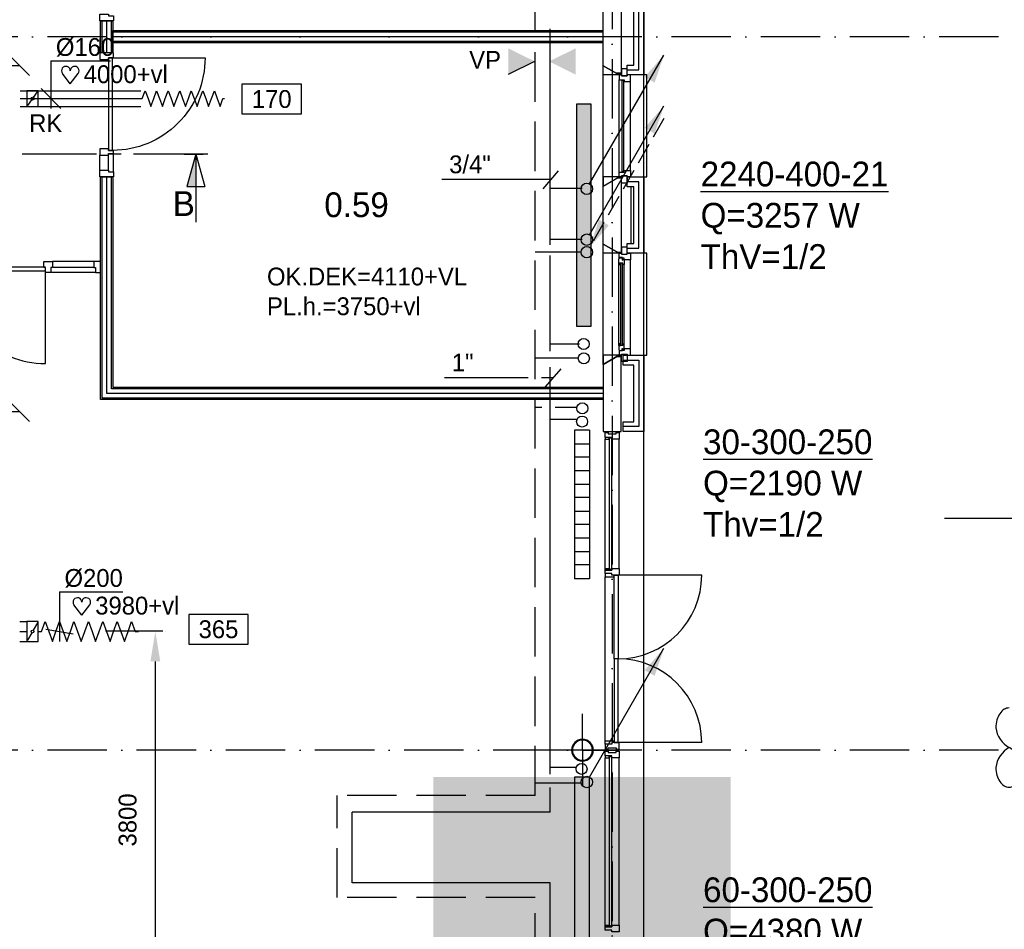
# Model space of a CAD drawing. Extents: x 25315 to 170951, y 867852 to 951952.
# Tile 19 of 119: x 77842 to 87783, y 896619 to 905800. Entities that reach past the tile are written whole.
import ezdxf
from ezdxf.enums import TextEntityAlignment as Align

# ---------------------------------------------------------------- set-up
doc = ezdxf.new("R2010")
doc.units = 0
doc.header["$LTSCALE"] = 100
for name, pattern in [('2322107', [2000, 1000, 1000]), ('2322108', [7, 5, -2]), ('CENTER2', [11.25, 7.5, -1.25, 1.25, -1.25]), ('DASHDOT', [9, 6, -1.5, 0, -1.5]), ('DOT2', [1.25, 0, -1.25]), ('LURETOUR', [6, 4, -2])]:
    doc.linetypes.add(name, pattern=pattern)
doc.layers.get('0').update_dxf_attribs({"linetype": 'CONTINUOUS'})
doc.layers.get('DEFPOINTS').update_dxf_attribs({"linetype": 'CONTINUOUS'})
for name, color, linetype in [('AL$7----_STRAMIEN', 1, 'DASHDOT'), ('BOUW', 8, 'CONTINUOUS'), ('DOORSNEDE', 1, 'CONTINUOUS'), ('WI561---', 1, 'CONTINUOUS'), ('WL561---', 4, 'CONTINUOUS'), ('WL561---_AANVOER', 4, 'CONTINUOUS'), ('WL561---_RETOUR', 4, 'CONTINUOUS'), ('WL570---', 3, 'CONTINUOUS'), ('WL570---_HARTLIJN', 7, 'CONTINUOUS'), ('WL570---_RETOUR', 3, 'CONTINUOUS'), ('WL570---_TOEVOER', 3, 'CONTINUOUS'), ('WM570---', 1, 'CONTINUOUS')]:
    doc.layers.add(name, color=color, linetype=linetype)
doc.styles.add('BURO-018', font='BUROFONT.shx', dxfattribs={"height": 180})
doc.styles.add('BURO-025', font='BUROFONT.shx', dxfattribs={"height": 250})
doc.styles.add('BURO-050', font='BUROFONT.shx', dxfattribs={"height": 500})
doc.dimstyles.new('CEES', dxfattribs={"dimscale": 100, "dimtxt": 3, "dimasz": 3, "dimexe": 1, "dimexo": 1, "dimgap": 1.5, "dimtad": 0, "dimdec": 0, "dimzin": 0, "dimtxsty": 'BURO-018', "dimcen": -3, "dimdle": 1.25, "dimclrd": 1, "dimclre": 1, "dimclrt": 1, "dimazin": 3, "dimtfac": 0.75, "dimtdec": 0, "dimtofl": 0, "dimtmove": 0, "dimatfit": 3, "dimtvp": 1.5, "dimtolj": 1, "dimtzin": 0})

# ---------------------------------------------------------------- blocks, each defined once
blk = doc.blocks.new('2322401')
at = {"color": 0, "linetype": 'CONTINUOUS'}
for p, q in [((-0.5, 0.5, 1), (-0.5, 0.5)), ((-0.5, 0.5, 1), (-0.5, -0.5, 1)), ((0.5, 0.5, 1), (-0.5, 0.5, 1)), ((0.5, 0.5), (-0.5, 0.5)), ((-0.5, 0.5), (-0.5, -0.5)), ((0.5, 0.5, 1), (0.5, 0.5)), ((0.5, -0.5, 1), (0.5, 0.5, 1)), ((0.5, -0.5), (0.5, 0.5)), ((-0.5, -0.5, 1), (-0.5, -0.5)), ((-0.5, -0.5, 1), (0.5, -0.5, 1)), ((-0.5, -0.5), (0.5, -0.5)), ((0.5, -0.5, 1), (0.5, -0.5))]:
    blk.add_line(p, q, dxfattribs=at)
blk = doc.blocks.new('LDV1107')
at = {"color": 0, "linetype": 'CONTINUOUS'}
blk.add_line((0.25, 0.433), (6.75, 11.691), dxfattribs=at)
blk.add_lwpolyline([(6.75, 11.691, 0, 1, 0), (5.5, 9.526, 1, 1, 0)], format="xyseb", dxfattribs=at)
blk.add_circle((0, 0), 0.5, dxfattribs=at)
blk = doc.blocks.new('CVHATCH4')
at = {"color": 0, "linetype": 'DOT2'}
blk.add_lwpolyline([(-0.5, 0, 1, 1, 0), (0.5, 0, 1, 1, 0)], format="xyseb", dxfattribs=at)
blk = doc.blocks.new('LDV3108')
at = {"color": 0, "linetype": 'CONTINUOUS'}
for p, q in [((6.75, 11.691), (5.813, 10.068)), ((5.438, 9.418), (4.5, 7.794)), ((4.125, 7.145), (3.188, 5.521)), ((2.813, 4.871), (1.875, 3.248)), ((1.5, 2.598), (0.563, 0.974))]:
    blk.add_line(p, q, dxfattribs=at)
blk.add_lwpolyline([(0.25, 0.433, 0, 1, 0), (1.5, 2.598, 1, 1, 0)], format="xyseb", dxfattribs=at)
blk.add_circle((0, 0), 0.5, dxfattribs=at)
blk = doc.blocks.new('LU-ORND')
at = {"color": 0, "linetype": 'CONTINUOUS'}
for p, q in [((-3, 1.5), (-3, -1.5)), ((3, 1.5), (-3, 1.5)), ((3, -1.5), (3, 1.5)), ((-3, -1.5), (3, -1.5))]:
    blk.add_line(p, q, dxfattribs=at)
blk = doc.blocks.new('*D84')
at = {"color": 1, "linetype": 'BYBLOCK'}
for p, q in [((79311.3, 593750), (79311.5, 593750)), ((79211.5, 590250), (79211.5, 593450)), ((79311.3, 589950), (79311.5, 589950))]:
    blk.add_line(p, q, dxfattribs=at)
for points in [[(79161.5, 593450), (79261.5, 593450), (79211.5, 593750)], [(79161.5, 590250), (79261.5, 590250), (79211.5, 589950)]]:
    blk.add_solid(points, dxfattribs=at)
at = {"layer": 'DEFPOINTS', "color": 0, "linetype": 'BYBLOCK'}
for p in [(79211.3, 593750), (79211.5, 593750), (79211.3, 589950)]:
    blk.add_point(p, dxfattribs=at)
at = {"color": 1, "linetype": 'BYBLOCK', "insert": (78932.2, 591850), "char_height": 180, "attachment_point": 5, "rotation": 90, "style": 'BURO-018'}
blk.add_mtext('\\A1;3800', dxfattribs=at)
blk = doc.blocks.new('LU-1D-K-C8')
at = {"color": 0, "linetype": 'CONTINUOUS'}
for p, q in [((-0.5, 100), (0.5, 100)), ((-0.5, -100), (0.5, -100))]:
    blk.add_line(p, q, dxfattribs=at)
at = {"layer": 'WL570---_HARTLIJN', "linetype": 'CENTER2'}
blk.add_line((-0.5, 0), (0.5, 0), dxfattribs=at)
blk = doc.blocks.new('LU-1D-KL-C874')
at = {"color": 0, "linetype": 'CONTINUOUS'}
for p, q in [((-58.2, 100), (-58.2, -100)), ((58.2, 100), (-58.2, 100)), ((58.2, -100), (58.2, 100)), ((50.9, 87.4), (7.3, 12.6)), ((-7.3, -12.6), (-50.9, -87.4)), ((-58.2, -100), (58.2, -100))]:
    blk.add_line(p, q, dxfattribs=at)
blk.add_circle((0, 0), 14.6, dxfattribs=at)
blk = doc.blocks.new('LU-1D-F-C83F4')
at = {"color": 0, "linetype": 'CONTINUOUS'}
for p, q in [((-473.2, 0), (-436.8, 100)), ((-436.8, 100), (-400.4, 0)), ((-327.6, 0), (-291.2, 100)), ((-291.2, 100), (-254.8, 0)), ((-182, 0), (-145.6, 100)), ((-145.6, 100), (-109.2, 0)), ((-36.4, 0), (0, 100)), ((0, 100), (36.4, 0)), ((109.2, 0), (145.6, 100)), ((145.6, 100), (182, 0)), ((254.8, 0), (291.2, 100)), ((291.2, 100), (327.6, 0)), ((400.4, 0), (436.8, 100)), ((436.8, 100), (473.2, 0)), ((-506.2, 0), (-473.2, 0)), ((-400.4, 0), (-364, -100)), ((-364, -100), (-327.6, 0)), ((-254.8, 0), (-218.4, -100)), ((-218.4, -100), (-182, 0)), ((-109.2, 0), (-72.8, -100)), ((-72.8, -100), (-36.4, 0)), ((36.4, 0), (72.8, -100)), ((72.8, -100), (109.2, 0)), ((182, 0), (218.4, -100)), ((218.4, -100), (254.8, 0)), ((327.6, 0), (364, -100)), ((364, -100), (400.4, 0)), ((473.2, 0), (506.2, 0))]:
    blk.add_line(p, q, dxfattribs=at)
blk = doc.blocks.new('*U167', base_point=(77860.2, 130274.7))
at = {"layer": 'WM570---', "linetype": 'CONTINUOUS'}
for p, q in [((77410.5, 130374.4), (77609.9, 130175)), ((78110.5, 130374.4), (78309.9, 130175)), ((78210.2, 130274.7), (77510.2, 130274.7))]:
    blk.add_line(p, q, dxfattribs=at)
at = {"layer": 'WM570---', "linetype": 'CONTINUOUS', "style": 'BURO-018'}
for s, p in [('700', (77860.2, 130324.7)), ('250', (77860.2, 130224.7))]:
    blk.add_text(s, height=180, dxfattribs=at).set_placement(p, align=Align.CENTER)
blk = doc.blocks.new('*U90', base_point=(78219.7, 137318.7))
at = {"layer": 'WM570---', "linetype": 'CONTINUOUS'}
for p, q in [((77770, 137418.4), (77969.4, 137219)), ((78470, 137418.4), (78669.4, 137219)), ((78569.7, 137318.7), (77869.7, 137318.7))]:
    blk.add_line(p, q, dxfattribs=at)
at = {"layer": 'WM570---', "linetype": 'CONTINUOUS', "style": 'BURO-018'}
for s, p in [('700', (78219.7, 137368.7)), ('350', (78219.7, 137268.7))]:
    blk.add_text(s, height=180, dxfattribs=at).set_placement(p, align=Align.CENTER)
blk = doc.blocks.new('CVRINFO2')
at = {"color": 0, "linetype": 'CONTINUOUS', "style": 'BURO-025'}
for tag, p in [('CV_TEXT125', (0, 0)), ('CV_TEXT225', (0, -4.167)), ('CV_TEXT325', (0, -8.333)), ('CV_TEXT425', (0, -12.5))]:
    blk.add_attdef(tag, p, '', height=2.5, dxfattribs=at)
blk = doc.blocks.new('CVHATCH1')
at = {"color": 0, "linetype": 'CONTINUOUS'}
blk.add_solid([(-0.5, -0.5), (0.5, -0.5), (-0.5, 0.5), (0.5, 0.5)], dxfattribs=at)
blk = doc.blocks.new('*U216', base_point=(78244.3, 128157))
at = {"color": 0, "linetype": 'CONTINUOUS'}
for p, q in [((78244.3, 128457), (78244.3, 127957)), ((78244.3, 128457), (78884.2, 128457)), ((78105.5, 128081.4), (78383.2, 128032.5))]:
    blk.add_line(p, q, dxfattribs=at)
at = {"layer": 'WM570---', "linetype": 'CONTINUOUS', "style": 'BURO-018'}
blk.add_text('%%c200', height=180, dxfattribs=at).set_placement((78294.3, 128507))
blk = doc.blocks.new('HART')
at = {"color": 1}
for q in [(-39.7, 52.4), (39.7, 52.4)]:
    blk.add_line((0, 0), q, dxfattribs=at)
for centre, start, end in [((-22.1, 65.7), 0, 217.1867), ((22.1, 65.7), 322.8133, 180)]:
    blk.add_arc(centre, 22.1, start, end, dxfattribs=at)
blk = doc.blocks.new('LU-1-KB')
at = {"color": 0, "linetype": 'CONTINUOUS'}
for points in [[(0.168, 0.25, 0.068022), (0.155, 0.349, 0.080261), (0.119, 0.427, 0.107085), (0.061, 0.483, 0.138897), (0, 0.5, 0.138897), (-0.061, 0.483, 0.107085), (-0.119, 0.427, 0.080261), (-0.155, 0.349, 0.068022), (-0.168, 0.25, 0.068022)], [(0, -0.5, 0.138897), (0.061, -0.483, 0.107085), (0.119, -0.427, 0.080261), (0.155, -0.349, 0.068022), (0.168, -0.25, 0.068022)]]:
    blk.add_lwpolyline(points, format="xyb", dxfattribs=at)
for centre, start, end in [((0.167, 0.294), 187.4594, 240.3817), ((-0.167, 0.294), 299.6183, 352.5406), ((-0.167, -0.294), 7.4594, 60.3817)]:
    blk.add_arc(centre, 0.338, start, end, dxfattribs=at)
blk = doc.blocks.new('LU-1D-K-A0')
at = {"color": 0, "linetype": 'CONTINUOUS'}
for p, q in [((-0.5, 80), (0.5, 80)), ((-0.5, -80), (0.5, -80))]:
    blk.add_line(p, q, dxfattribs=at)
at = {"layer": 'WL570---_HARTLIJN', "linetype": 'CENTER2'}
blk.add_line((-0.5, 0), (0.5, 0), dxfattribs=at)
blk = doc.blocks.new('LU-1D-KL-A072')
at = {"color": 0, "linetype": 'CONTINUOUS'}
for p, q in [((-57.2, 80), (-57.2, -80)), ((57.2, 80), (-57.2, 80)), ((48.9, 68.4), (8.3, 11.6)), ((57.2, -80), (57.2, 80)), ((-57.2, -80), (57.2, -80)), ((-8.3, -11.6), (-48.9, -68.4))]:
    blk.add_line(p, q, dxfattribs=at)
blk.add_circle((0, 0), 14.3, dxfattribs=at)
blk = doc.blocks.new('*U209', base_point=(77850.4, 135526.7))
at = {"color": 0, "linetype": 'CONTINUOUS'}
for p, q in [((77850.4, 135826.7), (77850.4, 135346.7)), ((77850.4, 135826.7), (78450.3, 135826.7)), ((77750.7, 135546.4), (77950.1, 135347))]:
    blk.add_line(p, q, dxfattribs=at)
at = {"layer": 'WM570---', "linetype": 'CONTINUOUS', "style": 'BURO-018'}
blk.add_text('%%c160', height=180, dxfattribs=at).set_placement((77900.4, 135876.7))
blk = doc.blocks.new('LU-1D-F-A034C')
at = {"color": 0, "linetype": 'CONTINUOUS'}
for p, q in [((-422.2, 0), (-407.6, 0)), ((-407.6, 0), (-378.5, 80)), ((-378.5, 80), (-349.4, 0)), ((-349.4, 0), (-320.3, -80)), ((-320.3, -80), (-291.2, 0)), ((-291.2, 0), (-262.1, 80)), ((-262.1, 80), (-232.9, 0)), ((-232.9, 0), (-203.8, -80)), ((-203.8, -80), (-174.7, 0)), ((-174.7, 0), (-145.6, 80)), ((-145.6, 80), (-116.5, 0)), ((-116.5, 0), (-87.4, -80)), ((-87.4, -80), (-58.2, 0)), ((-58.2, 0), (-29.1, 80)), ((-29.1, 80), (0, 0)), ((0, 0), (29.1, -80)), ((29.1, -80), (58.2, 0)), ((58.2, 0), (87.4, 80)), ((87.4, 80), (116.5, 0)), ((116.5, 0), (145.6, -80)), ((145.6, -80), (174.7, 0)), ((174.7, 0), (203.8, 80)), ((203.8, 80), (232.9, 0)), ((232.9, 0), (262.1, -80)), ((262.1, -80), (291.2, 0)), ((291.2, 0), (320.3, 80)), ((320.3, 80), (349.4, 0)), ((349.4, 0), (378.5, -80)), ((378.5, -80), (407.6, 0)), ((407.6, 0), (422.2, 0))]:
    blk.add_line(p, q, dxfattribs=at)

msp = doc.modelspace()

# ---------------------------------------------------------------- hatches: boundary and pattern name
at = {"layer": 'WL570---'}
h = msp.add_hatch(color=1, dxfattribs=at)
h.paths.add_polyline_path([(82775.2, 905510.8), (83040.1, 905380), (82775.2, 905380)])
h.paths.add_polyline_path([(82775.2, 905380), (83040.1, 905380), (83040.1, 905377.4), (82775.2, 905246.6)])
h = msp.add_hatch(color=1, dxfattribs=at)
h.paths.add_polyline_path([(83454.2, 905510.8), (83189.3, 905380), (83454.2, 905380)])
h.paths.add_polyline_path([(83454.2, 905380), (83189.3, 905380), (83189.3, 905377.4), (83454.2, 905246.6)])

# ---------------------------------------------------------------- linework, layer by layer
at = {"layer": 'AL$7----_STRAMIEN', "color": 1}
for p, q in [((83823.6, 927005.8), (83823.6, 877292.9)), ((87723.6, 905627.5), (61609.4, 905627.5)), ((87723.6, 905627.5), (61609.4, 905627.5)), ((87723.6, 898427.5), (61609.4, 898427.5)), ((87723.6, 898427.5), (61609.4, 898427.5))]:
    msp.add_line(p, q, dxfattribs=at)
at = {"layer": 'BOUW'}
for p, q in [((84143.6, 880107.5), (84143.6, 912827.5)), ((83733.6, 905133.3), (83733.6, 907135.1)), ((83913.6, 906012.7), (83913.6, 905242.7)), ((84093.6, 905292.7), (84093.6, 905962.7)), ((84093.6, 905292.7), (84093.6, 905962.7)), ((84143.6, 906012.7), (84143.6, 905242.7)), ((84043.6, 905342.7), (84043.6, 905912.7)), ((78783.6, 905690.2), (83733.6, 905690.2)), ((78783.6, 905565.2), (78783.6, 905690.2)), ((83733.6, 905675.2), (78783.6, 905675.2)), ((83733.6, 905627.7), (78783.6, 905627.7)), ((83733.6, 905580.2), (78783.6, 905580.2)), ((83733.6, 905565.2), (78783.6, 905565.2)), ((83733.6, 903314.2), (83733.6, 905335.1)), ((83893.6, 905242.7), (83733.6, 905335.1)), ((83733.6, 905335.1), (83893.6, 905242.7)), ((83733.6, 905242.7), (83733.6, 905335.1)), ((83974.6, 905242.7), (83974.6, 905342.7)), ((83974.6, 905342.7), (84043.6, 905342.7)), ((83893.6, 905242.7), (83733.6, 905242.7)), ((83913.6, 905260.3), (83863.1, 905260.3)), ((83913.6, 905250.3), (83880.4, 905250.3)), ((83893.6, 905242.7), (83893.6, 905192.7)), ((83918.6, 905242.7), (83893.6, 905242.7)), ((83913.6, 905242.7), (83893.6, 905242.7)), ((83913.6, 905251.8), (83904.5, 905242.7)), ((83918.6, 905303.7), (83918.6, 905232.7)), ((83974.6, 905303.7), (83918.6, 905303.7)), ((83918.6, 905242.7), (83918.6, 905242.7)), ((83918.6, 905232.7), (83918.6, 905242.7)), ((83974.6, 905232.7), (83918.6, 905232.7)), ((83918.6, 905232.7), (83974.6, 905232.7)), ((83974.6, 905232.7), (83974.6, 905303.7)), ((83974.6, 905292.7), (84093.6, 905292.7)), ((83974.6, 905292.7), (84093.6, 905292.7)), ((84143.6, 905242.7), (83974.6, 905242.7)), ((83974.6, 905242.7), (83974.6, 905232.7)), ((84007.6, 905242.7), (83974.6, 905242.7)), ((84007.6, 905175.7), (84007.6, 905242.7)), ((84173.6, 905242.7), (84143.6, 905242.7)), ((84173.6, 904212.7), (84173.6, 905242.7)), ((83893.6, 905192.7), (83944.6, 905192.7)), ((83893.6, 905192.7), (83893.6, 905192.7)), ((83893.6, 904262.7), (83893.6, 905192.7)), ((83919.6, 905187.7), (83919.6, 904267.7)), ((83940.6, 905187.7), (83919.6, 905187.7)), ((83940.6, 904267.7), (83940.6, 905187.7)), ((83944.6, 905192.7), (83944.6, 905175.7)), ((83944.6, 905175.7), (84007.6, 905175.7)), ((84007.6, 905175.7), (84007.6, 905175.7)), ((84007.6, 905175.7), (84007.6, 905175.7)), ((84007.6, 905175.7), (84007.6, 905175.7)), ((84007.6, 905175.7), (84007.6, 905175.7)), ((84007.6, 904279.7), (84007.6, 905175.7)), ((83893.6, 904212.7), (83893.6, 904262.7)), ((83893.6, 904262.7), (83944.6, 904262.7)), ((83893.6, 904262.7), (83893.6, 904262.7)), ((83919.6, 904267.7), (83940.6, 904267.7)), ((83944.6, 904279.7), (84007.6, 904279.7)), ((83944.6, 904262.7), (83944.6, 904279.7)), ((84007.6, 904279.7), (84007.6, 904212.7)), ((84007.6, 904279.7), (84007.6, 904279.7)), ((84007.6, 904279.7), (84007.6, 904279.7)), ((84007.6, 904279.7), (84007.6, 904279.7)), ((84007.6, 904279.7), (84007.6, 904279.7)), ((78658.6, 904214.2), (78783.6, 904214.2)), ((78658.6, 901965.2), (78658.6, 904214.2)), ((78673.6, 901980.2), (78673.6, 904214.2)), ((78721.1, 902027.7), (78721.1, 904214.2)), ((78768.6, 902075.2), (78768.6, 904214.2)), ((78783.6, 904214.2), (78783.6, 902090.2)), ((83733.6, 904120.3), (83893.6, 904212.7)), ((83733.6, 904212.7), (83733.6, 904120.3)), ((83893.6, 904212.7), (83733.6, 904212.7)), ((83733.6, 904120.3), (83893.6, 904212.7)), ((83913.6, 904200.3), (83872.2, 904200.3)), ((83913.6, 904210.3), (83889.5, 904210.3)), ((83918.6, 904212.7), (83893.6, 904212.7)), ((83893.6, 904212.7), (83913.6, 904212.7)), ((83913.6, 904212.7), (83913.6, 903442.7)), ((83918.6, 904222.7), (83918.6, 904212.7)), ((83974.6, 904222.7), (83918.6, 904222.7)), ((83918.6, 904151.7), (83918.6, 904222.7)), ((83918.6, 904222.7), (83974.6, 904222.7)), ((83918.6, 904212.7), (83918.6, 904212.7)), ((83974.6, 904151.7), (83918.6, 904151.7)), ((83974.6, 904212.7), (83974.6, 904222.7)), ((83974.6, 904222.7), (83974.6, 904151.7)), ((84007.6, 904212.7), (83974.6, 904212.7)), ((83974.6, 904212.7), (84143.6, 904212.7)), ((83974.6, 904112.7), (83974.6, 904212.7)), ((84093.6, 904162.7), (83974.6, 904162.7)), ((84093.6, 904162.7), (83974.6, 904162.7)), ((84093.6, 903492.7), (84093.6, 904162.7)), ((84093.6, 903492.7), (84093.6, 904162.7)), ((84143.6, 904212.7), (84173.6, 904212.7)), ((84143.6, 904212.7), (84143.6, 903442.7)), ((84043.6, 904112.7), (83974.6, 904112.7)), ((84013.6, 904112.7), (84013.6, 903542.7)), ((84043.6, 903542.7), (84043.6, 904112.7)), ((83733.6, 902320.3), (83733.6, 903535.1)), ((83893.6, 903442.7), (83733.6, 903535.1)), ((83733.6, 903535.1), (83893.6, 903442.7)), ((83733.6, 903442.7), (83733.6, 903535.1)), ((83974.6, 903442.7), (83974.6, 903542.7)), ((83974.6, 903542.7), (84043.6, 903542.7)), ((83893.6, 903442.7), (83733.6, 903442.7)), ((83913.6, 903450.3), (83880.4, 903450.3)), ((83893.6, 903398.7), (83893.6, 903442.7)), ((83893.6, 903442.7), (83918.6, 903442.7)), ((83913.6, 903442.7), (83893.6, 903442.7)), ((83913.6, 903451.8), (83904.5, 903442.7)), ((83918.6, 903503.7), (83918.6, 903432.7)), ((83974.6, 903503.7), (83918.6, 903503.7)), ((83918.6, 903442.7), (83918.6, 903432.7)), ((83974.6, 903432.7), (83974.6, 903503.7)), ((83974.6, 903492.7), (84093.6, 903492.7)), ((83974.6, 903492.7), (84093.6, 903492.7)), ((83974.6, 903442.7), (84007.6, 903442.7)), ((83974.6, 903432.7), (83974.6, 903442.7)), ((84143.6, 903442.7), (83974.6, 903442.7)), ((84007.6, 903442.7), (84007.6, 903375.7)), ((84173.6, 903442.7), (84143.6, 903442.7)), ((84173.6, 902412.7), (84173.6, 903442.7)), ((78591.6, 903361.1), (78174.1, 903361.1)), ((83890.6, 903386), (83894.8, 903388.4)), ((83890.6, 903343.5), (83890.6, 903386)), ((83931.6, 903343.5), (83890.6, 903343.5)), ((83890.6, 902511.9), (83890.6, 903343.5)), ((83892.9, 903326.5), (83892.9, 903343.5)), ((83892.9, 903343.5), (83906.4, 903343.5)), ((83929.6, 903398.7), (83893.6, 903398.7)), ((83894.8, 903395.5), (83924.6, 903395.5)), ((83894.8, 903388.4), (83894.8, 903395.5)), ((83906.4, 903343.5), (83906.4, 903326.5)), ((83908.6, 903341.5), (83908.6, 902513.9)), ((83929.6, 903341.5), (83908.6, 903341.5)), ((83918.6, 903432.7), (83974.6, 903432.7)), ((83918.6, 903432.7), (83974.6, 903432.7)), ((83924.6, 903395.5), (83924.6, 903373)), ((83924.6, 903373), (83929.6, 903373)), ((83929.6, 903392.7), (83929.6, 903398.7)), ((83944.6, 903392.7), (83929.6, 903392.7)), ((83929.6, 903381), (83944.6, 903381)), ((83929.6, 903373), (83929.6, 903381)), ((83929.6, 902513.9), (83929.6, 903341.5)), ((83931.6, 903326.5), (83931.6, 903343.5)), ((83944.6, 903375.7), (83944.6, 903392.7)), ((83944.6, 903381), (83944.6, 903375.7)), ((84007.6, 903375.7), (83944.6, 903375.7)), ((83944.6, 903375.7), (83944.6, 903328.6)), ((84007.6, 902479.7), (84007.6, 903375.7)), ((77171.1, 903304.2), (78101.1, 903304.2)), ((77171.1, 903264.2), (78101.1, 903264.2)), ((78615, 903247.1), (78163.5, 903247.1)), ((78598, 903298.1), (78180.5, 903298.1)), ((83906.4, 903326.5), (83892.9, 903326.5)), ((83944.6, 903328.6), (83931.6, 903326.5)), ((83944.6, 902526.8), (83944.6, 903328.6)), ((83890.6, 902511.9), (83890.6, 902469.4)), ((83931.6, 902511.9), (83890.6, 902511.9)), ((83890.6, 902469.4), (83894.8, 902466.9)), ((83892.9, 902528.9), (83892.9, 902511.9)), ((83906.4, 902528.9), (83892.9, 902528.9)), ((83892.9, 902511.9), (83906.4, 902511.9)), ((83893.6, 902456.7), (83893.6, 902412.7)), ((83929.6, 902456.7), (83893.6, 902456.7)), ((83894.8, 902466.9), (83894.8, 902459.9)), ((83894.8, 902459.9), (83924.6, 902459.9)), ((83906.4, 902511.9), (83906.4, 902528.9)), ((83908.6, 902513.9), (83929.6, 902513.9)), ((83924.6, 902482.4), (83929.6, 902482.4)), ((83924.6, 902459.9), (83924.6, 902482.4)), ((83929.6, 902482.4), (83929.6, 902474.4)), ((83929.6, 902474.4), (83944.6, 902474.4)), ((83929.6, 902462.7), (83929.6, 902456.7)), ((83944.6, 902462.7), (83929.6, 902462.7)), ((83931.6, 902528.9), (83931.6, 902511.9)), ((83944.6, 902526.8), (83931.6, 902528.9)), ((83944.6, 902479.7), (83944.6, 902526.8)), ((83944.6, 902479.7), (83944.6, 902462.7)), ((84007.6, 902479.7), (83944.6, 902479.7)), ((83944.6, 902474.4), (83944.6, 902479.7)), ((84007.6, 902412.7), (84007.6, 902479.7)), ((83733.6, 902320.3), (83893.6, 902412.7)), ((83733.6, 902412.7), (83733.6, 902320.3)), ((83893.6, 902412.7), (83733.6, 902412.7)), ((83893.6, 902412.7), (83733.6, 902320.3)), ((83870.5, 902399.4), (83913.6, 902399.4)), ((83893.6, 902412.7), (83918.6, 902412.7)), ((83913.6, 902412.7), (83893.6, 902412.7)), ((83913.6, 901643.2), (83913.6, 902412.7)), ((83918.6, 902351.7), (83918.6, 902422.7)), ((83918.6, 902422.7), (83974.6, 902422.7)), ((83918.6, 902422.7), (83974.6, 902422.7)), ((83918.6, 902412.7), (83918.6, 902422.7)), ((83974.6, 902351.7), (83918.6, 902351.7)), ((83933.6, 902312.7), (83933.6, 902412.7)), ((83933.6, 902412.7), (84143.6, 902412.7)), ((83933.6, 902362.7), (84093.6, 902362.7)), ((83933.6, 902362.7), (84093.6, 902362.7)), ((83974.6, 902422.7), (83974.6, 902351.7)), ((83974.6, 902422.7), (83974.6, 902412.7)), ((83974.6, 902412.7), (84007.6, 902412.7)), ((84093.6, 902362.7), (84093.6, 901692.7)), ((84093.6, 902362.7), (84093.6, 901692.7)), ((84143.6, 902412.7), (84143.6, 901642.7)), ((84143.6, 902412.7), (84173.6, 902412.7)), ((83733.6, 902320.3), (83733.6, 901643.2)), ((84043.6, 902312.7), (83933.6, 902312.7)), ((84043.6, 901742.7), (84043.6, 902312.7)), ((83733.6, 902075.2), (78768.6, 902075.2)), ((78783.6, 902090.2), (83733.6, 902090.2)), ((83733.6, 901965.2), (78658.6, 901965.2)), ((83733.6, 901980.2), (78673.6, 901980.2)), ((83733.6, 902027.7), (78721.1, 902027.7)), ((83933.6, 901742.7), (84043.6, 901742.7)), ((83933.6, 901642.7), (83933.6, 901742.7)), ((84093.6, 901692.7), (83933.6, 901692.7)), ((84093.6, 901692.7), (83933.6, 901692.7)), ((83733.6, 901643.2), (83913.6, 901643.2)), ((83754.6, 901634.2), (83784.1, 901634.2)), ((83754.6, 901584.2), (83754.6, 901634.2)), ((83754.6, 901584.2), (83754.6, 901567.2)), ((83792.6, 901584.2), (83754.6, 901584.2)), ((83821.6, 901584.2), (83754.6, 901584.2)), ((83754.6, 901567.2), (83792.6, 901567.2)), ((83754.6, 900261.2), (83754.6, 901567.2)), ((83784.1, 901634.2), (83784.1, 901620.2)), ((83784.1, 901620.2), (83864.1, 901620.2)), ((83792.6, 901584.2), (83792.6, 901567.2)), ((83821.6, 901584.2), (83792.6, 901584.2)), ((83792.6, 901567.2), (83792.6, 901584.2)), ((83792.6, 901567.2), (83796.6, 901567.2)), ((83796.6, 901580.2), (83817.6, 901580.2)), ((83796.6, 901567.2), (83796.6, 901580.2)), ((83796.6, 901580.2), (83817.6, 901580.2)), ((83796.6, 900248.2), (83796.6, 901580.2)), ((83817.6, 901580.2), (83817.6, 901567.2)), ((83817.6, 901580.2), (83817.6, 900248.2)), ((83817.6, 901567.2), (83821.6, 901567.2)), ((83821.6, 901567.2), (83821.6, 901584.2)), ((83821.6, 901567.2), (83821.6, 901584.2)), ((83893.6, 901567.2), (83821.6, 901567.2)), ((83864.1, 901634.2), (83893.6, 901634.2)), ((83864.1, 901620.2), (83864.1, 901634.2)), ((83893.6, 901634.2), (83893.6, 901567.2)), ((83893.6, 900261.2), (83893.6, 901567.2)), ((84143.6, 901642.7), (83933.6, 901642.7)), ((84143.6, 880107.5), (84143.6, 901642.7)), ((93713.2, 900765.3), (87180.6, 900765.3)), ((83754.6, 900261.2), (83792.6, 900261.2)), ((83754.6, 900244.2), (83754.6, 900261.2)), ((83792.6, 900261.2), (83792.6, 900244.2)), ((83792.6, 900244.2), (83792.6, 900261.2)), ((83792.6, 900261.2), (83796.6, 900261.2)), ((83796.6, 900261.2), (83796.6, 900248.2)), ((83817.6, 900261.2), (83821.6, 900261.2)), ((83817.6, 900248.2), (83817.6, 900261.2)), ((83821.6, 900261.2), (83821.6, 900244.2)), ((83821.6, 900261.2), (83893.6, 900261.2)), ((83821.6, 900244.2), (83821.6, 900261.2)), ((83893.6, 900261.2), (83893.6, 900194.2)), ((83792.6, 900244.2), (83754.6, 900244.2)), ((83754.6, 900244.2), (83821.6, 900244.2)), ((83754.6, 900211.2), (83754.6, 900244.2)), ((83821.6, 900211.2), (83754.6, 900211.2)), ((83821.6, 900211.2), (83754.6, 900211.2)), ((83754.6, 900211.2), (83754.6, 900177.2)), ((83754.6, 900177.2), (83842.6, 900177.2)), ((83754.6, 898520.7), (83754.6, 900177.2)), ((83821.6, 900244.2), (83792.6, 900244.2)), ((83796.6, 900248.2), (83817.6, 900248.2)), ((83817.6, 900248.2), (83796.6, 900248.2)), ((83821.6, 900194.2), (83821.6, 900211.2)), ((83821.6, 900194.2), (83821.6, 900211.2)), ((83893.6, 900194.2), (83821.6, 900194.2)), ((83842.6, 900194.2), (83821.6, 900194.2)), ((83842.6, 900177.2), (83842.6, 900194.2)), ((83842.6, 899348.9), (83842.6, 900194.2)), ((83842.6, 900194.2), (83882.6, 900194.2)), ((83882.6, 900194.2), (83882.6, 899348.9)), ((83882.6, 900194.2), (83882.6, 899348.9)), ((84727.8, 900194.2), (83882.6, 900194.2)), ((83842.6, 899348.9), (83842.6, 898503.7)), ((83882.6, 899348.9), (83842.6, 899348.9)), ((83882.6, 899348.9), (83842.6, 899348.9)), ((83882.6, 898503.7), (83882.6, 899348.9)), ((83882.6, 898503.7), (83882.6, 899348.9)), ((83523.8, 898427.5), (83523.8, 898795.4)), ((83754.6, 898520.7), (83842.6, 898520.7)), ((83754.6, 898486.7), (83754.6, 898520.7)), ((83754.6, 898486.7), (83754.6, 898436.7)), ((83821.6, 898486.7), (83754.6, 898486.7)), ((83821.6, 898486.7), (83754.6, 898486.7)), ((83893.6, 898503.7), (83821.6, 898503.7)), ((83821.6, 898503.7), (83821.6, 898486.7)), ((83821.6, 898503.7), (83821.6, 898486.7)), ((83842.6, 898503.7), (83821.6, 898503.7)), ((83842.6, 898520.7), (83842.6, 898503.7)), ((83842.6, 898503.7), (83882.6, 898503.7)), ((84727.8, 898503.7), (83882.6, 898503.7)), ((83893.6, 898436.7), (83893.6, 898503.7)), ((83523.8, 898427.5), (83155.9, 898427.5)), ((83523.8, 898427.5), (83523.8, 898059.7)), ((83523.8, 898427.5), (83891.6, 898427.5)), ((83754.6, 898436.7), (83784.1, 898436.7)), ((83754.6, 898368.7), (83754.6, 898418.7)), ((83754.6, 898418.7), (83784.1, 898418.7)), ((83754.6, 898368.7), (83754.6, 898351.7)), ((83792.6, 898368.7), (83754.6, 898368.7)), ((83821.6, 898368.7), (83754.6, 898368.7)), ((83784.1, 898450.7), (83864.1, 898450.7)), ((83784.1, 898436.7), (83784.1, 898450.7)), ((83784.1, 898418.7), (83784.1, 898404.7)), ((83784.1, 898404.7), (83864.1, 898404.7)), ((83792.6, 898368.7), (83792.6, 898351.7)), ((83821.6, 898368.7), (83792.6, 898368.7)), ((83792.6, 898351.7), (83792.6, 898368.7)), ((83821.6, 898351.7), (83821.6, 898368.7)), ((83821.6, 898351.7), (83821.6, 898368.7)), ((83864.1, 898450.7), (83864.1, 898436.7)), ((83864.1, 898436.7), (83893.6, 898436.7)), ((83864.1, 898418.7), (83893.6, 898418.7)), ((83864.1, 898404.7), (83864.1, 898418.7)), ((83893.6, 898418.7), (83893.6, 898351.7)), ((83754.6, 898351.7), (83792.6, 898351.7)), ((83754.6, 896661.2), (83754.6, 898351.7)), ((83792.6, 898351.7), (83796.6, 898351.7)), ((83796.6, 898364.7), (83817.6, 898364.7)), ((83796.6, 898351.7), (83796.6, 898364.7)), ((83796.6, 898364.7), (83817.6, 898364.7)), ((83796.6, 896648.2), (83796.6, 898364.7)), ((83817.6, 898364.7), (83817.6, 898351.7)), ((83817.6, 898364.7), (83817.6, 896648.2)), ((83817.6, 898351.7), (83821.6, 898351.7)), ((83893.6, 898351.7), (83821.6, 898351.7)), ((83893.6, 896661.2), (83893.6, 898351.7)), ((83817.6, 896648.2), (83796.6, 896648.2))]:
    msp.add_line(p, q, dxfattribs=at)
for points in [[(78739.6, 905857.2), (78739.6, 905840.2), (78790.6, 905840.2), (78790.6, 905790.2), (78651.6, 905790.2), (78651.6, 905857.2)], [(78658.6, 905465.2), (78658.6, 905790.2), (78783.6, 905790.2), (78783.6, 905465.2)], [(78739.6, 905398.2), (78739.6, 905415.2), (78790.6, 905415.2), (78790.6, 905465.2), (78651.6, 905465.2), (78651.6, 905398.2)], [(78739.6, 904481.2), (78779.6, 904481.2), (78779.6, 905415.2), (78739.6, 905415.2)], [(78739.6, 904281.2), (78739.6, 904264.2), (78790.6, 904264.2), (78790.6, 904214.2), (78651.6, 904214.2), (78651.6, 904281.2)], [(83893.6, 896594.2), (83821.6, 896594.2), (83821.6, 896611.2), (83754.6, 896611.2), (83754.6, 896644.2), (83821.6, 896644.2), (83821.6, 896661.2), (83893.6, 896661.2)], [(83792.6, 896644.2), (83754.6, 896644.2), (83754.6, 896661.2), (83792.6, 896661.2)], [(83792.6, 896661.2), (83796.6, 896661.2), (83796.6, 896648.2), (83817.6, 896648.2), (83817.6, 896661.2), (83821.6, 896661.2), (83821.6, 896644.2), (83792.6, 896644.2)]]:
    msp.add_lwpolyline(points, close=True, dxfattribs=at)
for points in [[(78673.6, 905465.2), (78673.6, 905790.2)], [(78721.1, 905465.2), (78721.1, 905790.2)], [(78768.6, 905465.2), (78768.6, 905790.2)], [(78651.6, 905611.7), (78651.6, 905461.7)], [(78790.6, 904448.2), (78790.6, 904481.2), (78739.6, 904481.2), (78739.6, 904498.2), (78651.6, 904498.2), (78651.6, 904431.2), (78739.6, 904431.2), (78739.6, 904448.2), (78790.6, 904448.2), (78790.6, 904481.2)], [(78651.6, 904281.2), (78651.6, 904431.2)], [(78739.6, 904281.2), (78739.6, 904431.2)], [(78790.6, 904264.2), (78790.6, 904448.2)], [(78157.1, 903247.1), (78101.1, 903247.1), (78101.1, 903298.1), (78084.1, 903298.1), (78084.1, 903361.1), (78174.1, 903361.1), (78174.1, 903298.1), (78157.1, 903298.1), (78157.1, 903247.1), (78101.1, 903247.1)], [(78658.6, 903247.1), (78658.6, 903361.1), (78591.6, 903361.1), (78591.6, 903298.1), (78608.6, 903298.1), (78608.6, 903247.1), (78658.6, 903247.1)], [(78101.1, 902330.2), (78101.1, 903264.2)]]:
    msp.add_lwpolyline(points, dxfattribs=at)
msp.add_lwpolyline([(78779.6, 905415.2), (79713.6, 905415.2, -0.414214), (78779.6, 904481.2, -0.414214)], format="xyb", dxfattribs=at)
for centre, radius, start, end in [((78101.7, 903260.8), 930.6, 179.79023, 269.96387), ((83882.6, 900194.2), 845.2, 270, 360), ((83882.6, 898503.7), 845.2, 0, 90), ((83523.8, 898427.5), 109.5, 0, 180), ((83523.8, 898427.5), 101.5, 0, 180), ((83523.8, 898427.5), 109.5, 180, 0), ((83523.8, 898427.5), 101.5, 180, 0)]:
    msp.add_arc(centre, radius, start, end, dxfattribs=at)
at = {"layer": 'DOORSNEDE', "color": 210, "linetype": 'CENTER2'}
msp.add_line((79742, 904441.5), (74074.4, 904441.5), dxfattribs=at)
at = {"layer": 'DOORSNEDE', "color": 150}
msp.add_line((79503.6, 904441.5), (79695.2, 904441.5), dxfattribs=at)
at = {"layer": 'DOORSNEDE', "color": 210}
for p, q in [((79619.5, 904441.5), (79529.2, 904116.4)), ((79619.5, 904441.5), (79709.8, 904116.4)), ((79619.5, 904441.5), (79619.5, 903755.2)), ((79529.2, 904116.4), (79709.8, 904116.4))]:
    msp.add_line(p, q, dxfattribs=at)
msp.add_solid([(79529.2, 904116.4), (79619.5, 904116.4), (79619.5, 904441.5)], dxfattribs=at)
at = {"layer": 'WL561---', "color": 1}
for p, q in [((83125.4, 904092.8), (83281.6, 904275)), ((82102.9, 904189.3), (83203.9, 904189.3)), ((83152.2, 902093), (83308.5, 902275.2)), ((82129.7, 902189.5), (82974.3, 902189.5)), ((83108.6, 902189.5), (83230.8, 902189.5))]:
    msp.add_line(p, q, dxfattribs=at)
at = {"layer": 'WL561---'}
for p, q in [((83593.4, 901656.2), (83443.4, 901656.2)), ((83443.4, 901656.2), (83443.4, 900156.2)), ((83593.4, 901656.2), (83593.4, 900156.2)), ((83443.4, 901519.6), (83594.3, 901519.6)), ((83443.4, 901387.7), (83594.3, 901387.7)), ((83443.4, 901249.5), (83594.3, 901249.5)), ((83443.4, 901249.5), (83594.3, 901249.5)), ((83443.4, 901111.3), (83594.3, 901111.3)), ((83443.4, 900979.4), (83594.3, 900979.4)), ((83443.4, 900841.2), (83594.3, 900841.2)), ((83443.4, 900709.2), (83594.3, 900709.2)), ((83443.4, 900571), (83594.3, 900571)), ((83443.4, 900571), (83594.3, 900571)), ((83443.4, 900432.8), (83594.3, 900432.8)), ((83443.4, 900300.9), (83594.3, 900300.9)), ((83593.4, 900156.2), (83443.4, 900156.2))]:
    msp.add_line(p, q, dxfattribs=at)
at = {"layer": 'WL561---', "color": 1}
for centre in [(83535.9, 902526.3, -120), (83537.7, 902383.1, -120), (83521.9, 901877), (83520.2, 901744.1), (83514.7, 898238.5, -120)]:
    msp.add_circle(centre, 55.7, dxfattribs=at)
at = {"layer": 'WL561---_AANVOER', "linetype": '2322107'}
for p, q in [((83197.2, 903529.2), (83197.2, 905706.8)), ((83521.6, 904096.5), (83197.2, 904096.5)), ((83521.6, 903582.9), (83197.2, 903582.9)), ((83197.2, 902455), (83197.2, 903419.1)), ((83495.1, 902525.5), (83197.2, 902525.5)), ((83197.2, 899864), (83197.2, 902292.3)), ((83474.5, 901766.2), (83204.6, 901766.2)), ((83197.2, 898769.1), (83197.2, 899864)), ((83197.2, 898184.7), (83197.2, 898769.1)), ((83458.3, 898254), (83197.2, 898254)), ((83197.2, 897803), (83197.2, 898050)), ((81197.6, 897089.6), (81197.6, 897803)), ((83197.2, 897803), (81197.6, 897803)), ((83197.2, 897089.6), (81197.6, 897089.6)), ((83197.2, 895120.3), (83197.2, 897089.6))]:
    msp.add_line(p, q, dxfattribs=at)
at = {"layer": 'WL561---_RETOUR', "linetype": '2322108'}
for p, q in [((83047.2, 897971.3), (83047.2, 907079.4)), ((83509.3, 903452.8), (83047.2, 903452.8)), ((83482.5, 902382.6), (83047.2, 902382.6)), ((83113.1, 901887.7), (83047.2, 901887.7)), ((83471.5, 901887.7), (83248.8, 901887.7)), ((83512.8, 898095.7), (83047.2, 898095.7)), ((81047.6, 896939.6), (81047.6, 897971.3)), ((83047.2, 897971.3), (81047.6, 897971.3)), ((83047.2, 896939.6), (81047.6, 896939.6)), ((83047.2, 887883.5), (83047.2, 896939.6))]:
    msp.add_line(p, q, dxfattribs=at)
at = {"layer": 'WL570---', "color": 1}
for p, q in [((83040.1, 905377.4), (82775.2, 905246.6)), ((78708.6, 899633), (79286.8, 899633))]:
    msp.add_line(p, q, dxfattribs=at)

# ---------------------------------------------------------------- block references
at = {"layer": 'WI561---'}
ref = msp.add_blockref('CVRINFO2', (84717, 904117.7), dxfattribs=dict(at, xscale=100, yscale=100, zscale=100))
ref.add_attrib('CV_TEXT125', '%%u2240-400-21', (84717, 904117.7), dxfattribs={"layer": '0', "color": 2, "linetype": 'CONTINUOUS', "height": 250, "style": 'BURO-025'})
ref.add_attrib('CV_TEXT225', 'Q=3257 W', (84717, 903701), dxfattribs={"layer": '0', "color": 2, "linetype": 'CONTINUOUS', "height": 250, "style": 'BURO-025'})
ref.add_attrib('CV_TEXT325', 'ThV=1/2', (84717, 903284.4), dxfattribs={"layer": '0', "color": 2, "linetype": 'CONTINUOUS', "height": 250, "style": 'BURO-025'})
ref = msp.add_blockref('CVRINFO2', (84741.5, 901414.6), dxfattribs=dict(at, xscale=100, yscale=100, zscale=100))
ref.add_attrib('CV_TEXT125', '%%u30-300-250', (84741.5, 901414.6), dxfattribs={"layer": '0', "color": 2, "linetype": 'CONTINUOUS', "height": 250, "style": 'BURO-025'})
ref.add_attrib('CV_TEXT225', 'Q=2190 W', (84741.5, 900997.9), dxfattribs={"layer": '0', "color": 2, "linetype": 'CONTINUOUS', "height": 250, "style": 'BURO-025'})
ref.add_attrib('CV_TEXT325', 'Thv=1/2', (84741.5, 900581.3), dxfattribs={"layer": '0', "color": 2, "linetype": 'CONTINUOUS', "height": 250, "style": 'BURO-025'})
ref = msp.add_blockref('CVRINFO2', (84741.5, 896893.3), dxfattribs=dict(at, xscale=100, yscale=100, zscale=100))
ref.add_attrib('CV_TEXT125', '%%u60-300-250', (84741.5, 896893.3), dxfattribs={"layer": '0', "color": 2, "linetype": 'CONTINUOUS', "height": 250, "style": 'BURO-025'})
ref.add_attrib('CV_TEXT225', 'Q=4380 W', (84741.5, 896476.6), dxfattribs={"layer": '0', "color": 2, "linetype": 'CONTINUOUS', "height": 250, "style": 'BURO-025'})
ref.add_attrib('CV_TEXT325', 'Rv=1/2', (84741.5, 896059.9), dxfattribs={"layer": '0', "color": 2, "linetype": 'CONTINUOUS', "height": 250, "style": 'BURO-025'})
at = {"layer": 'WL561---', "yscale": 150}
for name, p, xscale, zscale, rotation in [('2322401', (83537.4, 903827.7), 2240, 400, 90), ('CVHATCH1', (83537.4, 903827.7), 2240, 2240, 90), ('CVHATCH4', (83519.2, 896655.6), 3000, 3000, 270), ('2322401', (83519.2, 896655.6), 3000, 900, 270)]:
    msp.add_blockref(name, p, dxfattribs=dict(at, xscale=xscale, zscale=zscale, rotation=rotation))
at = {"layer": 'WL561---_AANVOER', "color": 2, "xscale": 115.5, "yscale": 115.5, "zscale": 115.5}
for p in [(83567.1, 904093.2), (83567.1, 903579.6), (83567.1, 898105.7)]:
    msp.add_blockref('LDV1107', p, dxfattribs=at)
at = {"layer": 'WL561---_RETOUR', "color": 2, "xscale": 115.5, "yscale": 115.5, "zscale": 115.5}
msp.add_blockref('LDV3108', (83567.1, 903452.8), dxfattribs=at)
at = {"layer": 'WL570---', "color": 1, "xscale": 2, "yscale": 2, "zscale": 2}
for p in [(78352.6, 905153.2), (78469.1, 899789.8)]:
    msp.add_blockref('HART', p, dxfattribs=at)
at = {"layer": 'WL570---_RETOUR', "linetype": 'LURETOUR'}
for name, p, xscale in [('LU-1D-K-A0', (78377.4, 905003.7), 1060.284237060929), ('LU-1D-K-A0', (77959.1, 905003.7), 118.2591265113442), ('LU-1D-K-A0', (78986.1, 905003.7), 157.079322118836), ('LU-1D-K-C8', (77880.9, 899625.6), 77.03136610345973)]:
    msp.add_blockref(name, p, dxfattribs=dict(at, xscale=xscale))
at = {"layer": 'WL570---_RETOUR', "linetype": 'CONTINUOUS', "rotation": 180}
msp.add_blockref('LU-1D-KL-A072', (77972.7, 905003.7), dxfattribs=at)
at = {"layer": 'WL570---_RETOUR', "linetype": 'LURETOUR'}
for name, p in [('LU-1D-F-A034C', (79486.7, 905003.7)), ('LU-1D-F-C83F4', (78535.5, 899625.6))]:
    msp.add_blockref(name, p, dxfattribs=at)
at = {"layer": 'WL570---_RETOUR', "linetype": 'CONTINUOUS'}
msp.add_blockref('LU-1D-KL-C874', (77971.1, 899625.6), dxfattribs=at)
at = {"layer": 'WL570---_TOEVOER', "linetype": 'CONTINUOUS', "xscale": 800, "yscale": 800, "zscale": 800, "rotation": 180}
msp.add_blockref('LU-1-KB', (87831.6, 898453.3), dxfattribs=at)
at = {"layer": 'WM570---'}
for name, p in [('*U209', (78157.2, 905084.7)), ('*U90', (77491.6, 905335.9)), ('*U167', (77491.2, 901843.4)), ('*U216', (78244.3, 899725.6))]:
    msp.add_blockref(name, p, dxfattribs=at)
ref = msp.add_blockref('LU-ORND', (80386.3, 904999.8), dxfattribs=dict(at, xscale=100, yscale=100, zscale=100))
ref.add_attrib('LU_TEXT1', '170', dxfattribs={"layer": '0', "color": 1, "linetype": 'CONTINUOUS', "height": 180, "style": 'BURO-018'}).set_placement((80386.3, 904999.8), align=Align.MIDDLE)
ref = msp.add_blockref('LU-ORND', (79849, 899648.2), dxfattribs=dict(at, xscale=100, yscale=100, zscale=100))
ref.add_attrib('LU_TEXT1', '365', dxfattribs={"layer": '0', "color": 1, "linetype": 'CONTINUOUS', "height": 180, "style": 'BURO-018'}).set_placement((79849, 899648.2), align=Align.MIDDLE)

# ---------------------------------------------------------------- texts
at = {"layer": 'BOUW', "style": 'BURO-025'}
msp.add_text('0.59', height=250, dxfattribs=at).set_placement((80917.7, 903807.3))
at = {"layer": 'BOUW', "color": 1, "style": 'BURO-018'}
for s, p in [('OK.DEK=4110+VL', (80338.4, 903117.9)), ('PL.h.=3750+vl', (80338.4, 902817.9))]:
    msp.add_text(s, height=180, dxfattribs=at).set_placement(p)
at = {"layer": 'DOORSNEDE', "color": 2, "style": 'BURO-050'}
msp.add_text('B', height=250, dxfattribs=at).set_placement((79387.2, 903819.3))
at = {"layer": 'WL561---', "color": 1, "style": 'BURO-018'}
for s, p in [('3/4"', (82177.8, 904250.2)), ('1"', (82204.7, 902250.4))]:
    msp.add_text(s, height=180, dxfattribs=at).set_placement(p)
at = {"layer": 'WL570---', "color": 1, "style": 'BURO-018'}
for s, p in [('VP', (82380.1, 905304.8)), ('4000+vl', (78487.7, 905160)), ('3980+vl', (78604.2, 899796.6))]:
    msp.add_text(s, height=180, dxfattribs=at).set_placement(p)
at = {"layer": 'WL570---_RETOUR', "color": 1, "style": 'BURO-018'}
msp.add_text('RK', height=180, dxfattribs=at).set_placement((77937.2, 904665.7))

# ---------------------------------------------------------------- dimensions: what is measured, and where the dimension line sits
at = {"layer": 'WL570---'}
dim = msp.add_linear_dim(base=(79211.5, 899623.1), p1=(79211.3, 895823.1), p2=(79211.3, 899623.1), angle=90, dimstyle='CEES', dxfattribs=at)
dim.commit()
dim.dimension.update_dxf_attribs({"geometry": '*D84', "text_midpoint": (78932.2, 897723.1), "insert": (0, 305873.1)})

doc.saveas('drawing.dxf')
